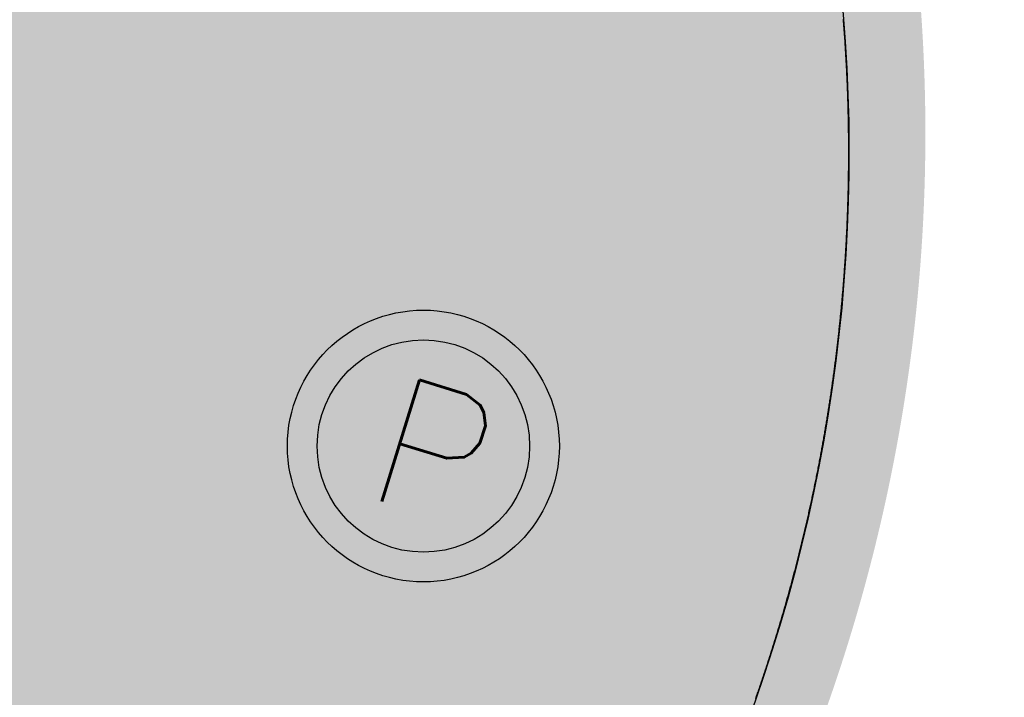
# Model space of a CAD drawing. Header units: feet. Extents: x 1609737 to 1611449, y 574802 to 575794.
# Tile 66 of 256: x 1610307 to 1610314, y 575059 to 575064. Entities that reach past the tile are written whole.
import ezdxf
from ezdxf.enums import TextEntityAlignment as Align

# ---------------------------------------------------------------- set-up
doc = ezdxf.new("R2010")
doc.units = ezdxf.units.FT
doc.header["$MEASUREMENT"] = 0
for name, color, linetype in [('C-GROUTED-BLDR-HTCH-SINGLE', 79, 'Continuous'), ('C-SHRUB-WELL', 4, 'Continuous'), ('C-THICKENED EDGE', 3, 'Continuous'), ('C-VOID FILLED RIPRAP', 23, 'Continuous')]:
    doc.layers.add(name, color=color, linetype=linetype)
doc.styles.add('SHR', font='SIMPLEX', dxfattribs={"height": 0.75})

# ---------------------------------------------------------------- blocks, each defined once
blk = doc.blocks.new('_SHRUBWELL')
at = {"layer": 'C-SHRUB-WELL', "linetype": 'ByBlock', "lineweight": -2}
for radius in [0.08, 0.0625]:
    blk.add_circle((0, 0), radius, dxfattribs=at)
at = {"layer": 'C-SHRUB-WELL', "linetype": 'ByBlock', "lineweight": -2, "style": 'SHR'}
blk.add_text('P', height=0.075, rotation=342.79, dxfattribs=at).set_placement((-0.00452, -0.03891), align=Align.CENTER)

msp = doc.modelspace()

# ---------------------------------------------------------------- hatches: boundary and pattern name
at = {"layer": 'C-GROUTED-BLDR-HTCH-SINGLE'}
h = msp.add_hatch(color=256, dxfattribs=at)
h.dxf.hatch_style = 1
edge = h.paths.add_edge_path()
edge.add_arc((1610316.3814, 575074.709), 23.3705, 93.16217, 111.87257, ccw=False)
edge.add_arc((1610315.8324, 574913.6122), 184.4332, 85.398458, 90.229946, ccw=False)
edge.add_line((1610330.6287, 575097.4509), (1610331.5894, 575096.0058))
edge.add_arc((1610329.7345, 575094.8189), 2.2022, -34.10862, 32.61328, ccw=False)
edge.add_line((1610331.5578, 575093.584), (1610330.1309, 575093.3956))
edge.add_line((1610330.1309, 575093.3956), (1610327.5381, 575093.014))
edge.add_arc((1610353.7699, 574938.1355), 157.0842, 99.612971, 104.328727)
edge.add_arc((1610318.7037, 575074.2706), 16.5082, 103.34301, 123.17282)
edge.add_arc((1610297.0592, 575085.9405), 12.7934, -15.56353, 9.66496, ccw=False)
edge.add_arc((1610325.6837, 575077.968), 16.9206, 164.43647, 210.98822)
edge.add_arc((1610300.7544, 575062.996), 12.1591, -28.82579, 30.98822, ccw=False)
edge.add_arc((1610321.0855, 575051.8069), 11.0476, 151.17421, 207.30191)
edge.add_arc((1610298.4407, 575146.1925), 100.2768, 257.714875, 277.349752, ccw=False)
edge.add_line((1610277.1041, 575048.212), (1610285.3438, 575074.6301))
edge.add_arc((1610291.4397, 575075.2288), 6.1253, 141.71027, 185.60972, ccw=False)
edge.add_arc((1610278.4798, 575084.8157), 10, 324.60989, 343.2136)
edge.add_arc((1610289.6336, 575117.3052), 35.4128, 265.11573, 267.44302, ccw=False)
edge.add_arc((1610297.939, 575146.598), 65.5618, 224.5965, 260.056899, ccw=False)
edge.add_arc((1610198.4705, 575061.0642), 65.9285, 36.810356, 38.749706)
edge.add_line((1610249.8874, 575102.3301), (1610248.7887, 575103.6563))
edge.add_arc((1610246.1095, 575101.7983), 3.2604, 34.74072, 103.09196)
edge.add_arc((1610245.1087, 575108.5884), 3.6239, 203.57185, 274.15089, ccw=False)
edge.add_line((1610241.7871, 575107.1392), (1610242.0126, 575108.1134))
edge.add_line((1610242.0126, 575108.1134), (1610236.1591, 575109.4599))
edge.add_line((1610236.1591, 575109.4599), (1610236.1708, 575109.4671))
edge.add_line((1610236.1708, 575109.4671), (1610236.1728, 575109.464))
edge.add_line((1610236.1728, 575109.464), (1610235.5386, 575110.4593))
edge.add_line((1610235.5386, 575110.4593), (1610233.5214, 575113.6881))
edge.add_line((1610233.5214, 575113.6881), (1610231.5063, 575116.9182))
edge.add_line((1610231.5063, 575116.9182), (1610230.8837, 575117.9163))
edge.add_line((1610230.8837, 575117.9163), (1610232.2513, 575123.6822))
edge.add_arc((1610232.1039, 575125.3243), 1.6487, 275.13185, 345.53699)
edge.add_arc((1610236.2681, 575123.8182), 2.7912, 109.57434, 156.9172, ccw=False)
edge.add_arc((1610233.4728, 575131.5478), 5.4284, 290.03945, 317.02433)
edge.add_arc((1610239.4274, 575126.6199), 2.3321, 98.17647, 148.24196, ccw=False)
edge.add_arc((1610239.0161, 575131.25), 2.323, 271.96345, 331.69531)
edge.add_line((1610241.0614, 575130.1485), (1610248.5367, 575117.1141))
edge.add_line((1610248.5367, 575117.1141), (1610257.0167, 575107.3576))
edge.add_line((1610257.0167, 575107.3576), (1610269.3897, 575099.2755))
edge.add_line((1610269.3897, 575099.2755), (1610276.1435, 575095.9705))
edge.add_line((1610276.1435, 575095.9705), (1610287.8335, 575093.0855))
edge.add_arc((1610292.9468, 575123.8193), 31.1562, 260.55387, 293.52221)
edge.add_arc((1610294.0894, 575089.2386), 12.7934, 28.0366, 28.03695, ccw=False)
edge.add_line((1610305.3815, 575095.2519), (1610307.6749, 575096.3971))

# ---------------------------------------------------------------- linework, layer by layer
msp.add_lwpolyline([(1610287.8335, 575093.0855, 0.144852), (1610305.3814, 575095.252, -0.000002), (1610305.3815, 575095.2519), (1610307.6749, 575096.3971, -0.081821), (1610315.0922, 575098.0439, -0.021084), (1610330.6287, 575097.4509), (1610331.5894, 575096.0058, -0.299643), (1610331.5578, 575093.584), (1610330.1309, 575093.3956), (1610327.5381, 575093.014, 0.020579), (1610314.8939, 575090.3332, 0.08674), (1610309.671, 575088.0883, -0.110527), (1610309.3835, 575082.508, 0.205961), (1610311.1781, 575069.2563, -0.26708), (1610311.4069, 575057.1335, 0.24992), (1610311.2686, 575046.7396, -0.085884), (1610277.1041, 575048.212)], format="xyb", dxfattribs=at)
at = {"layer": 'C-THICKENED EDGE', "const_width": 1, "flags": 128}
msp.add_lwpolyline([(1610312.0477, 575058.4781), (1610312.0516, 575058.4875), (1610312.0554, 575058.4968), (1610312.0593, 575058.5062), (1610312.0631, 575058.5156), (1610312.067, 575058.5249), (1610312.0708, 575058.5343), (1610312.0747, 575058.5437), (1610312.0785, 575058.5531), (1610312.0823, 575058.5625), (1610312.0861, 575058.5719), (1610312.0899, 575058.5813), (1610312.0937, 575058.5907), (1610312.0975, 575058.6001), (1610312.1013, 575058.6095), (1610312.1051, 575058.6189), (1610312.1088, 575058.6284), (1610312.1126, 575058.6378), (1610312.1163, 575058.6472), (1610312.1201, 575058.6567), (1610312.1238, 575058.6661), (1610312.1276, 575058.6756), (1610312.1313, 575058.685), (1610312.135, 575058.6945), (1610312.1387, 575058.7039), (1610312.1424, 575058.7134), (1610312.1461, 575058.7229), (1610312.1498, 575058.7324), (1610312.1535, 575058.7418), (1610312.1571, 575058.7513), (1610312.1608, 575058.7608), (1610312.1645, 575058.7703), (1610312.1681, 575058.7798), (1610312.1718, 575058.7893), (1610312.1754, 575058.7988), (1610312.179, 575058.8084), (1610312.1827, 575058.8179), (1610312.1863, 575058.8274), (1610312.1899, 575058.8369), (1610312.1935, 575058.8465), (1610312.1971, 575058.856), (1610312.2007, 575058.8655), (1610312.2042, 575058.8751), (1610312.2078, 575058.8846), (1610312.2114, 575058.8942), (1610312.2149, 575058.9038), (1610312.2185, 575058.9133), (1610312.222, 575058.9229), (1610312.2255, 575058.9325), (1610312.2291, 575058.942), (1610312.2326, 575058.9516), (1610312.2361, 575058.9612), (1610312.2396, 575058.9708), (1610312.2431, 575058.9804), (1610312.2466, 575058.99), (1610312.2501, 575058.9996), (1610312.2535, 575059.0092), (1610312.257, 575059.0188), (1610312.2604, 575059.0284), (1610312.2639, 575059.0381), (1610312.2673, 575059.0477), (1610312.2708, 575059.0573), (1610312.2742, 575059.067), (1610312.2776, 575059.0766), (1610312.281, 575059.0862), (1610312.2844, 575059.0959), (1610312.2878, 575059.1055), (1610312.2912, 575059.1152), (1610312.2946, 575059.1249), (1610312.298, 575059.1345), (1610312.3013, 575059.1442), (1610312.3047, 575059.1539), (1610312.3081, 575059.1636), (1610312.3114, 575059.1732), (1610312.3147, 575059.1829), (1610312.3181, 575059.1926), (1610312.3214, 575059.2023), (1610312.3247, 575059.212), (1610312.328, 575059.2217), (1610312.3313, 575059.2314), (1610312.3346, 575059.2411), (1610312.3379, 575059.2509), (1610312.3411, 575059.2606), (1610312.3444, 575059.2703), (1610312.3477, 575059.28), (1610312.3509, 575059.2898), (1610312.3542, 575059.2995), (1610312.3574, 575059.3092), (1610312.3606, 575059.319), (1610312.3638, 575059.3287), (1610312.3671, 575059.3385), (1610312.3703, 575059.3482), (1610312.3735, 575059.358), (1610312.3766, 575059.3678), (1610312.3798, 575059.3775), (1610312.383, 575059.3873), (1610312.3862, 575059.3971), (1610312.3893, 575059.4069), (1610312.3925, 575059.4167), (1610312.3956, 575059.4265), (1610312.3987, 575059.4363), (1610312.4019, 575059.4461), (1610312.405, 575059.4559), (1610312.4081, 575059.4657), (1610312.4112, 575059.4755), (1610312.4143, 575059.4853), (1610312.4174, 575059.4951), (1610312.4205, 575059.5049), (1610312.4235, 575059.5148), (1610312.4266, 575059.5246), (1610312.4297, 575059.5344), (1610312.4327, 575059.5443), (1610312.4357, 575059.5541), (1610312.4388, 575059.564), (1610312.4418, 575059.5738), (1610312.4448, 575059.5837), (1610312.4478, 575059.5935), (1610312.4508, 575059.6034), (1610312.4538, 575059.6132), (1610312.4568, 575059.6231), (1610312.4598, 575059.633), (1610312.4627, 575059.6429), (1610312.4657, 575059.6527), (1610312.4687, 575059.6626), (1610312.4716, 575059.6725), (1610312.4745, 575059.6824), (1610312.4775, 575059.6923), (1610312.4804, 575059.7022), (1610312.4833, 575059.7121), (1610312.4862, 575059.722), (1610312.4891, 575059.7319), (1610312.492, 575059.7418), (1610312.4949, 575059.7518), (1610312.4977, 575059.7617), (1610312.5006, 575059.7716), (1610312.5034, 575059.7815), (1610312.5063, 575059.7915), (1610312.5091, 575059.8014), (1610312.512, 575059.8114), (1610312.5148, 575059.8213), (1610312.5176, 575059.8313), (1610312.5204, 575059.8412), (1610312.5232, 575059.8512), (1610312.526, 575059.8611), (1610312.5288, 575059.8711), (1610312.5316, 575059.881), (1610312.5343, 575059.891), (1610312.5371, 575059.901), (1610312.5398, 575059.911), (1610312.5426, 575059.9209), (1610312.5453, 575059.9309), (1610312.548, 575059.9409), (1610312.5507, 575059.9509), (1610312.5535, 575059.9609), (1610312.5562, 575059.9709), (1610312.5588, 575059.9809), (1610312.5615, 575059.9909), (1610312.5642, 575060.0009), (1610312.5669, 575060.0109), (1610312.5695, 575060.021), (1610312.5722, 575060.031), (1610312.5748, 575060.041), (1610312.5775, 575060.051), (1610312.5801, 575060.0611), (1610312.5827, 575060.0711), (1610312.5853, 575060.0811), (1610312.5879, 575060.0912), (1610312.5905, 575060.1012), (1610312.5931, 575060.1113), (1610312.5957, 575060.1213), (1610312.5983, 575060.1314), (1610312.6008, 575060.1414), (1610312.6034, 575060.1515), (1610312.6059, 575060.1615), (1610312.6084, 575060.1716), (1610312.611, 575060.1817), (1610312.6135, 575060.1917), (1610312.616, 575060.2018), (1610312.6185, 575060.2119), (1610312.621, 575060.222), (1610312.6235, 575060.2321), (1610312.626, 575060.2422), (1610312.6284, 575060.2523), (1610312.6309, 575060.2624), (1610312.6333, 575060.2725), (1610312.6358, 575060.2826), (1610312.6382, 575060.2927), (1610312.6407, 575060.3028), (1610312.6431, 575060.3129), (1610312.6455, 575060.323), (1610312.6479, 575060.3331), (1610312.6503, 575060.3432), (1610312.6527, 575060.3534), (1610312.655, 575060.3635), (1610312.6574, 575060.3736), (1610312.6598, 575060.3838), (1610312.6621, 575060.3939), (1610312.6645, 575060.404), (1610312.6668, 575060.4142), (1610312.6691, 575060.4243), (1610312.6714, 575060.4345), (1610312.6738, 575060.4446), (1610312.6761, 575060.4548), (1610312.6784, 575060.4649), (1610312.6806, 575060.4751), (1610312.6829, 575060.4853), (1610312.6852, 575060.4954), (1610312.6874, 575060.5056), (1610312.6897, 575060.5158), (1610312.6919, 575060.526), (1610312.6942, 575060.5361), (1610312.6964, 575060.5463), (1610312.6986, 575060.5565), (1610312.7008, 575060.5667), (1610312.703, 575060.5769), (1610312.7052, 575060.5871), (1610312.7074, 575060.5973), (1610312.7096, 575060.6075), (1610312.7117, 575060.6177), (1610312.7139, 575060.6279), (1610312.716, 575060.6381), (1610312.7182, 575060.6483), (1610312.7203, 575060.6585), (1610312.7224, 575060.6687), (1610312.7245, 575060.679), (1610312.7266, 575060.6892), (1610312.7287, 575060.6994), (1610312.7308, 575060.7096), (1610312.7329, 575060.7199), (1610312.735, 575060.7301), (1610312.737, 575060.7403), (1610312.7391, 575060.7506), (1610312.7411, 575060.7608), (1610312.7432, 575060.7711), (1610312.7452, 575060.7813), (1610312.7472, 575060.7915), (1610312.7492, 575060.8018), (1610312.7512, 575060.8121), (1610312.7532, 575060.8223), (1610312.7552, 575060.8326), (1610312.7572, 575060.8428), (1610312.7592, 575060.8531), (1610312.7611, 575060.8634), (1610312.7631, 575060.8736), (1610312.765, 575060.8839), (1610312.7669, 575060.8942), (1610312.7689, 575060.9045), (1610312.7708, 575060.9148), (1610312.7727, 575060.925), (1610312.7746, 575060.9353), (1610312.7765, 575060.9456), (1610312.7784, 575060.9559), (1610312.7802, 575060.9662), (1610312.7821, 575060.9765), (1610312.7839, 575060.9868), (1610312.7858, 575060.9971), (1610312.7876, 575061.0074), (1610312.7895, 575061.0177), (1610312.7913, 575061.028), (1610312.7931, 575061.0383), (1610312.7949, 575061.0486), (1610312.7967, 575061.059), (1610312.7985, 575061.0693), (1610312.8002, 575061.0796), (1610312.802, 575061.0899), (1610312.8038, 575061.1002), (1610312.8055, 575061.1106), (1610312.8073, 575061.1209), (1610312.809, 575061.1312), (1610312.8107, 575061.1416), (1610312.8124, 575061.1519), (1610312.8141, 575061.1622), (1610312.8158, 575061.1726), (1610312.8175, 575061.1829), (1610312.8192, 575061.1933), (1610312.8209, 575061.2036), (1610312.8225, 575061.214), (1610312.8242, 575061.2243), (1610312.8258, 575061.2347), (1610312.8275, 575061.245), (1610312.8291, 575061.2554), (1610312.8307, 575061.2658), (1610312.8323, 575061.2761), (1610312.8339, 575061.2865), (1610312.8355, 575061.2969), (1610312.8371, 575061.3072), (1610312.8387, 575061.3176), (1610312.8402, 575061.328), (1610312.8418, 575061.3383), (1610312.8433, 575061.3487), (1610312.8449, 575061.3591), (1610312.8464, 575061.3695), (1610312.8479, 575061.3799), (1610312.8494, 575061.3903), (1610312.8509, 575061.4006), (1610312.8524, 575061.411), (1610312.8539, 575061.4214), (1610312.8554, 575061.4318), (1610312.8569, 575061.4422), (1610312.8583, 575061.4526), (1610312.8598, 575061.463), (1610312.8612, 575061.4734), (1610312.8627, 575061.4838), (1610312.8641, 575061.4942), (1610312.8655, 575061.5046), (1610312.8669, 575061.5151), (1610312.8683, 575061.5255), (1610312.8697, 575061.5359), (1610312.8711, 575061.5463), (1610312.8724, 575061.5567), (1610312.8738, 575061.5671), (1610312.8751, 575061.5776), (1610312.8765, 575061.588), (1610312.8778, 575061.5984), (1610312.8791, 575061.6088), (1610312.8805, 575061.6193), (1610312.8818, 575061.6297), (1610312.8831, 575061.6401), (1610312.8844, 575061.6506), (1610312.8856, 575061.661), (1610312.8869, 575061.6714), (1610312.8882, 575061.6819), (1610312.8894, 575061.6923), (1610312.8907, 575061.7028), (1610312.8919, 575061.7132), (1610312.8931, 575061.7236), (1610312.8944, 575061.7341), (1610312.8956, 575061.7445), (1610312.8968, 575061.755), (1610312.898, 575061.7654), (1610312.8991, 575061.7759), (1610312.9003, 575061.7864), (1610312.9015, 575061.7968), (1610312.9026, 575061.8073), (1610312.9038, 575061.8177), (1610312.9049, 575061.8282), (1610312.906, 575061.8387), (1610312.9072, 575061.8491), (1610312.9083, 575061.8596), (1610312.9094, 575061.8701), (1610312.9105, 575061.8805), (1610312.9115, 575061.891), (1610312.9126, 575061.9015), (1610312.9137, 575061.912), (1610312.9147, 575061.9224), (1610312.9158, 575061.9329), (1610312.9168, 575061.9434), (1610312.9179, 575061.9539), (1610312.9189, 575061.9643), (1610312.9199, 575061.9748), (1610312.9209, 575061.9853), (1610312.9219, 575061.9958), (1610312.9229, 575062.0063), (1610312.9238, 575062.0168), (1610312.9248, 575062.0273), (1610312.9258, 575062.0378), (1610312.9267, 575062.0482), (1610312.9276, 575062.0587), (1610312.9286, 575062.0692), (1610312.9295, 575062.0797), (1610312.9304, 575062.0902), (1610312.9313, 575062.1007), (1610312.9322, 575062.1112), (1610312.9331, 575062.1217), (1610312.934, 575062.1322), (1610312.9348, 575062.1427), (1610312.9357, 575062.1532), (1610312.9365, 575062.1638), (1610312.9374, 575062.1743), (1610312.9382, 575062.1848), (1610312.939, 575062.1953), (1610312.9398, 575062.2058), (1610312.9406, 575062.2163), (1610312.9414, 575062.2268), (1610312.9422, 575062.2373), (1610312.943, 575062.2478), (1610312.9438, 575062.2584), (1610312.9445, 575062.2689), (1610312.9453, 575062.2794), (1610312.946, 575062.2899), (1610312.9467, 575062.3004), (1610312.9475, 575062.311), (1610312.9482, 575062.3215), (1610312.9489, 575062.332), (1610312.9496, 575062.3425), (1610312.9502, 575062.3531), (1610312.9509, 575062.3636), (1610312.9516, 575062.3741), (1610312.9522, 575062.3846), (1610312.9529, 575062.3952), (1610312.9535, 575062.4057), (1610312.9542, 575062.4162), (1610312.9548, 575062.4268), (1610312.9554, 575062.4373), (1610312.956, 575062.4478), (1610312.9566, 575062.4584), (1610312.9572, 575062.4689), (1610312.9577, 575062.4794), (1610312.9583, 575062.49), (1610312.9589, 575062.5005), (1610312.9594, 575062.5111), (1610312.96, 575062.5216), (1610312.9605, 575062.5321), (1610312.961, 575062.5427), (1610312.9615, 575062.5532), (1610312.962, 575062.5638), (1610312.9625, 575062.5743), (1610312.963, 575062.5849), (1610312.9635, 575062.5954), (1610312.9639, 575062.6059), (1610312.9644, 575062.6165), (1610312.9648, 575062.627), (1610312.9653, 575062.6376), (1610312.9657, 575062.6481), (1610312.9661, 575062.6587), (1610312.9665, 575062.6692), (1610312.9669, 575062.6798), (1610312.9673, 575062.6903), (1610312.9677, 575062.7009), (1610312.9681, 575062.7114), (1610312.9685, 575062.722), (1610312.9688, 575062.7325), (1610312.9692, 575062.7431), (1610312.9695, 575062.7537), (1610312.9698, 575062.7642), (1610312.9701, 575062.7748), (1610312.9704, 575062.7853), (1610312.9707, 575062.7959), (1610312.971, 575062.8064), (1610312.9713, 575062.817), (1610312.9716, 575062.8275), (1610312.9719, 575062.8381), (1610312.9721, 575062.8487), (1610312.9724, 575062.8592), (1610312.9726, 575062.8698), (1610312.9728, 575062.8803), (1610312.973, 575062.8909), (1610312.9732, 575062.9015), (1610312.9734, 575062.912), (1610312.9736, 575062.9226), (1610312.9738, 575062.9331), (1610312.974, 575062.9437), (1610312.9742, 575062.9543), (1610312.9743, 575062.9648), (1610312.9745, 575062.9754), (1610312.9746, 575062.986), (1610312.9747, 575062.9965), (1610312.9748, 575063.0071), (1610312.9749, 575063.0177), (1610312.975, 575063.0282), (1610312.9751, 575063.0388), (1610312.9752, 575063.0493), (1610312.9753, 575063.0599), (1610312.9753, 575063.0705), (1610312.9754, 575063.081), (1610312.9754, 575063.0916), (1610312.9755, 575063.1022), (1610312.9755, 575063.1127), (1610312.9755, 575063.1233), (1610312.9755, 575063.1339), (1610312.9755, 575063.1444), (1610312.9755, 575063.155), (1610312.9755, 575063.1656), (1610312.9755, 575063.1761), (1610312.9754, 575063.1867), (1610312.9754, 575063.1973), (1610312.9753, 575063.2078), (1610312.9753, 575063.2184), (1610312.9752, 575063.229), (1610312.9751, 575063.2395), (1610312.975, 575063.2501), (1610312.9749, 575063.2607), (1610312.9748, 575063.2712), (1610312.9747, 575063.2818), (1610312.9745, 575063.2924), (1610312.9744, 575063.3029), (1610312.9742, 575063.3135), (1610312.9741, 575063.3241), (1610312.9739, 575063.3346), (1610312.9737, 575063.3452), (1610312.9736, 575063.3557), (1610312.9734, 575063.3663), (1610312.9732, 575063.3769), (1610312.9729, 575063.3874), (1610312.9727, 575063.398), (1610312.9725, 575063.4086), (1610312.9722, 575063.4191), (1610312.972, 575063.4297), (1610312.9717, 575063.4403), (1610312.9715, 575063.4508), (1610312.9712, 575063.4614), (1610312.9709, 575063.472), (1610312.9706, 575063.4825), (1610312.9703, 575063.4931), (1610312.97, 575063.5036), (1610312.9697, 575063.5142), (1610312.9693, 575063.5248), (1610312.969, 575063.5353), (1610312.9686, 575063.5459), (1610312.9683, 575063.5564), (1610312.9679, 575063.567), (1610312.9675, 575063.5776), (1610312.9671, 575063.5881), (1610312.9667, 575063.5987), (1610312.9663, 575063.6092), (1610312.9659, 575063.6198), (1610312.9655, 575063.6303), (1610312.9651, 575063.6409), (1610312.9646, 575063.6515), (1610312.9642, 575063.662), (1610312.9637, 575063.6726), (1610312.9632, 575063.6831), (1610312.9628, 575063.6937), (1610312.9623, 575063.7042), (1610312.9618, 575063.7148), (1610312.9613, 575063.7253), (1610312.9608, 575063.7359), (1610312.9602, 575063.7464), (1610312.9597, 575063.757), (1610312.9592, 575063.7675), (1610312.9586, 575063.7781), (1610312.958, 575063.7886), (1610312.9575, 575063.7992), (1610312.9569, 575063.8097), (1610312.9563, 575063.8203), (1610312.9557, 575063.8308), (1610312.9551, 575063.8414), (1610312.9545, 575063.8519), (1610312.9538, 575063.8625), (1610312.9532, 575063.873), (1610312.9526, 575063.8835), (1610312.9519, 575063.8941), (1610312.9513, 575063.9046), (1610312.9506, 575063.9152), (1610312.9499, 575063.9257), (1610312.9492, 575063.9362), (1610312.9485, 575063.9468), (1610312.9478, 575063.9573), (1610312.9471, 575063.9679), (1610312.9464, 575063.9784), (1610312.9456, 575063.9889), (1610312.9449, 575063.9995), (1610312.9441, 575064.01), (1610312.9434, 575064.0205), (1610312.9426, 575064.0311), (1610312.9418, 575064.0416), (1610312.941, 575064.0521), (1610312.9402, 575064.0626), (1610312.9394, 575064.0732), (1610312.9386, 575064.0837), (1610312.9378, 575064.0942), (1610312.9369, 575064.1047), (1610312.9361, 575064.1153), (1610312.9352, 575064.1258), (1610312.9344, 575064.1363), (1610312.9335, 575064.1468), (1610312.9326, 575064.1573), (1610312.9317, 575064.1679), (1610312.9308, 575064.1784), (1610312.9299, 575064.1889), (1610312.929, 575064.1994), (1610312.9281, 575064.2099), (1610312.9271, 575064.2204), (1610312.9262, 575064.2309), (1610312.9252, 575064.2415), (1610312.9243, 575064.252), (1610312.9233, 575064.2625), (1610312.9223, 575064.273), (1610312.9213, 575064.2835), (1610312.9203, 575064.294), (1610312.9193, 575064.3045), (1610312.9183, 575064.315), (1610312.9173, 575064.3255), (1610312.9162, 575064.336), (1610312.9152, 575064.3465), (1610312.9141, 575064.357), (1610312.9131, 575064.3675), (1610312.912, 575064.378), (1610312.9109, 575064.3885), (1610312.9098, 575064.399), (1610312.9087, 575064.4094), (1610312.9076, 575064.4199), (1610312.9065, 575064.4304), (1610312.9054, 575064.4409), (1610312.9042, 575064.4514), (1610312.9031, 575064.4619), (1610312.9019, 575064.4724), (1610312.9008, 575064.4828)], dxfattribs=at)
at = {"layer": 'C-VOID FILLED RIPRAP', "linetype": 'Continuous'}
msp.add_lwpolyline([(1610312.2278, 575058.9773), (1610312.2311, 575058.987), (1610312.2345, 575058.9966), (1610312.2379, 575059.0063), (1610312.2412, 575059.016), (1610312.2446, 575059.0257), (1610312.2479, 575059.0353), (1610312.2513, 575059.045), (1610312.2546, 575059.0547), (1610312.2579, 575059.0644), (1610312.2612, 575059.0741), (1610312.2645, 575059.0838), (1610312.2678, 575059.0935), (1610312.2711, 575059.1032), (1610312.2744, 575059.113), (1610312.2777, 575059.1227), (1610312.2809, 575059.1324), (1610312.2842, 575059.1421), (1610312.2874, 575059.1519), (1610312.2907, 575059.1616), (1610312.2939, 575059.1713), (1610312.2972, 575059.1811), (1610312.3004, 575059.1908), (1610312.3036, 575059.2006), (1610312.3068, 575059.2104), (1610312.31, 575059.2201), (1610312.3132, 575059.2299), (1610312.3164, 575059.2397), (1610312.3195, 575059.2494), (1610312.3227, 575059.2592), (1610312.3258, 575059.269), (1610312.329, 575059.2788), (1610312.3321, 575059.2886), (1610312.3353, 575059.2984), (1610312.3384, 575059.3082), (1610312.3415, 575059.318), (1610312.3446, 575059.3278), (1610312.3477, 575059.3376), (1610312.3508, 575059.3474), (1610312.3539, 575059.3572), (1610312.357, 575059.367), (1610312.3601, 575059.3769), (1610312.3631, 575059.3867), (1610312.3662, 575059.3965), (1610312.3692, 575059.4064), (1610312.3723, 575059.4162), (1610312.3753, 575059.4261), (1610312.3783, 575059.4359), (1610312.3813, 575059.4458), (1610312.3843, 575059.4556), (1610312.3873, 575059.4655), (1610312.3903, 575059.4754), (1610312.3933, 575059.4852), (1610312.3963, 575059.4951), (1610312.3993, 575059.505), (1610312.4022, 575059.5149), (1610312.4052, 575059.5247), (1610312.4081, 575059.5346), (1610312.4111, 575059.5445), (1610312.414, 575059.5544), (1610312.4169, 575059.5643), (1610312.4198, 575059.5742), (1610312.4227, 575059.5841), (1610312.4256, 575059.594), (1610312.4285, 575059.604), (1610312.4314, 575059.6139), (1610312.4343, 575059.6238), (1610312.4371, 575059.6337), (1610312.44, 575059.6437), (1610312.4428, 575059.6536), (1610312.4457, 575059.6635), (1610312.4485, 575059.6735), (1610312.4513, 575059.6834), (1610312.4541, 575059.6934), (1610312.4569, 575059.7033), (1610312.4597, 575059.7133), (1610312.4625, 575059.7232), (1610312.4653, 575059.7332), (1610312.4681, 575059.7432), (1610312.4708, 575059.7531), (1610312.4736, 575059.7631), (1610312.4764, 575059.7731), (1610312.4791, 575059.7831), (1610312.4818, 575059.793), (1610312.4846, 575059.803), (1610312.4873, 575059.813), (1610312.49, 575059.823), (1610312.4927, 575059.833), (1610312.4954, 575059.843), (1610312.4981, 575059.853), (1610312.5007, 575059.863), (1610312.5034, 575059.873), (1610312.5061, 575059.8831), (1610312.5087, 575059.8931), (1610312.5114, 575059.9031), (1610312.514, 575059.9131), (1610312.5166, 575059.9232), (1610312.5192, 575059.9332), (1610312.5219, 575059.9432), (1610312.5245, 575059.9533), (1610312.527, 575059.9633), (1610312.5296, 575059.9734), (1610312.5322, 575059.9834), (1610312.5348, 575059.9935), (1610312.5373, 575060.0035), (1610312.5399, 575060.0136), (1610312.5424, 575060.0236), (1610312.545, 575060.0337), (1610312.5475, 575060.0438), (1610312.55, 575060.0539), (1610312.5525, 575060.0639), (1610312.555, 575060.074), (1610312.5575, 575060.0841), (1610312.56, 575060.0942), (1610312.5625, 575060.1043), (1610312.565, 575060.1144), (1610312.5674, 575060.1245), (1610312.5699, 575060.1346), (1610312.5723, 575060.1447), (1610312.5748, 575060.1548), (1610312.5772, 575060.1649), (1610312.5796, 575060.175), (1610312.582, 575060.1851), (1610312.5844, 575060.1952), (1610312.5868, 575060.2053), (1610312.5892, 575060.2155), (1610312.5916, 575060.2256), (1610312.5939, 575060.2357), (1610312.5963, 575060.2459), (1610312.5986, 575060.256), (1610312.601, 575060.2661), (1610312.6033, 575060.2763), (1610312.6057, 575060.2864), (1610312.608, 575060.2966), (1610312.6103, 575060.3067), (1610312.6126, 575060.3169), (1610312.6149, 575060.327), (1610312.6172, 575060.3372), (1610312.6194, 575060.3474), (1610312.6217, 575060.3575), (1610312.624, 575060.3677), (1610312.6262, 575060.3779), (1610312.6285, 575060.3881), (1610312.6307, 575060.3982), (1610312.6329, 575060.4084), (1610312.6351, 575060.4186), (1610312.6373, 575060.4288), (1610312.6395, 575060.439), (1610312.6417, 575060.4492), (1610312.6439, 575060.4594), (1610312.6461, 575060.4696), (1610312.6482, 575060.4798), (1610312.6504, 575060.49), (1610312.6526, 575060.5002), (1610312.6547, 575060.5104), (1610312.6568, 575060.5206), (1610312.6589, 575060.5308), (1610312.6611, 575060.5411), (1610312.6632, 575060.5513), (1610312.6653, 575060.5615), (1610312.6673, 575060.5717), (1610312.6694, 575060.582), (1610312.6715, 575060.5922), (1610312.6736, 575060.6024), (1610312.6756, 575060.6127), (1610312.6777, 575060.6229), (1610312.6797, 575060.6332), (1610312.6817, 575060.6434), (1610312.6837, 575060.6537), (1610312.6858, 575060.6639), (1610312.6878, 575060.6742), (1610312.6898, 575060.6844), (1610312.6917, 575060.6947), (1610312.6937, 575060.7049), (1610312.6957, 575060.7152), (1610312.6976, 575060.7255), (1610312.6996, 575060.7358), (1610312.7015, 575060.746), (1610312.7035, 575060.7563), (1610312.7054, 575060.7666), (1610312.7073, 575060.7769), (1610312.7092, 575060.7871), (1610312.7111, 575060.7974), (1610312.713, 575060.8077), (1610312.7149, 575060.818), (1610312.7168, 575060.8283), (1610312.7186, 575060.8386), (1610312.7205, 575060.8489), (1610312.7223, 575060.8592), (1610312.7242, 575060.8695), (1610312.726, 575060.8798), (1610312.7278, 575060.8901), (1610312.7296, 575060.9004), (1610312.7314, 575060.9107), (1610312.7332, 575060.9211), (1610312.735, 575060.9314), (1610312.7368, 575060.9417), (1610312.7385, 575060.952), (1610312.7403, 575060.9623), (1610312.742, 575060.9727), (1610312.7438, 575060.983), (1610312.7455, 575060.9933), (1610312.7472, 575061.0037), (1610312.749, 575061.014), (1610312.7507, 575061.0243), (1610312.7524, 575061.0347), (1610312.754, 575061.045), (1610312.7557, 575061.0554), (1610312.7574, 575061.0657), (1610312.7591, 575061.0761), (1610312.7607, 575061.0864), (1610312.7624, 575061.0968), (1610312.764, 575061.1071), (1610312.7656, 575061.1175), (1610312.7672, 575061.1279), (1610312.7689, 575061.1382), (1610312.7705, 575061.1486), (1610312.772, 575061.159), (1610312.7736, 575061.1693), (1610312.7752, 575061.1797), (1610312.7768, 575061.1901), (1610312.7783, 575061.2005), (1610312.7799, 575061.2108), (1610312.7814, 575061.2212), (1610312.7829, 575061.2316), (1610312.7845, 575061.242), (1610312.786, 575061.2524), (1610312.7875, 575061.2628), (1610312.789, 575061.2731), (1610312.7905, 575061.2835), (1610312.7919, 575061.2939), (1610312.7934, 575061.3043), (1610312.7949, 575061.3147), (1610312.7963, 575061.3251), (1610312.7977, 575061.3355), (1610312.7992, 575061.3459), (1610312.8006, 575061.3563), (1610312.802, 575061.3668), (1610312.8034, 575061.3772), (1610312.8048, 575061.3876), (1610312.8062, 575061.398), (1610312.8076, 575061.4084), (1610312.809, 575061.4188), (1610312.8103, 575061.4292), (1610312.8117, 575061.4397), (1610312.813, 575061.4501), (1610312.8143, 575061.4605), (1610312.8157, 575061.4709), (1610312.817, 575061.4814), (1610312.8183, 575061.4918), (1610312.8196, 575061.5022), (1610312.8209, 575061.5127), (1610312.8222, 575061.5231), (1610312.8234, 575061.5335), (1610312.8247, 575061.544), (1610312.826, 575061.5544), (1610312.8272, 575061.5649), (1610312.8284, 575061.5753), (1610312.8297, 575061.5858), (1610312.8309, 575061.5962), (1610312.8321, 575061.6067), (1610312.8333, 575061.6171), (1610312.8345, 575061.6276), (1610312.8357, 575061.638), (1610312.8368, 575061.6485), (1610312.838, 575061.6589), (1610312.8392, 575061.6694), (1610312.8403, 575061.6798), (1610312.8414, 575061.6903), (1610312.8426, 575061.7008), (1610312.8437, 575061.7112), (1610312.8448, 575061.7217), (1610312.8459, 575061.7322), (1610312.847, 575061.7426), (1610312.8481, 575061.7531), (1610312.8491, 575061.7636), (1610312.8502, 575061.7741), (1610312.8513, 575061.7845), (1610312.8523, 575061.795), (1610312.8533, 575061.8055), (1610312.8544, 575061.816), (1610312.8554, 575061.8265), (1610312.8564, 575061.8369), (1610312.8574, 575061.8474), (1610312.8584, 575061.8579), (1610312.8594, 575061.8684), (1610312.8604, 575061.8789), (1610312.8613, 575061.8894), (1610312.8623, 575061.8999), (1610312.8632, 575061.9104), (1610312.8642, 575061.9209), (1610312.8651, 575061.9313), (1610312.866, 575061.9418), (1610312.8669, 575061.9523), (1610312.8678, 575061.9628), (1610312.8687, 575061.9733), (1610312.8696, 575061.9838), (1610312.8705, 575061.9943), (1610312.8714, 575062.0048), (1610312.8722, 575062.0154), (1610312.8731, 575062.0259), (1610312.8739, 575062.0364), (1610312.8747, 575062.0469), (1610312.8755, 575062.0574), (1610312.8764, 575062.0679), (1610312.8772, 575062.0784), (1610312.878, 575062.0889), (1610312.8787, 575062.0994), (1610312.8795, 575062.11), (1610312.8803, 575062.1205), (1610312.881, 575062.131), (1610312.8818, 575062.1415), (1610312.8825, 575062.152), (1610312.8833, 575062.1625), (1610312.884, 575062.1731), (1610312.8847, 575062.1836), (1610312.8854, 575062.1941), (1610312.8861, 575062.2046), (1610312.8868, 575062.2152), (1610312.8874, 575062.2257), (1610312.8881, 575062.2362), (1610312.8888, 575062.2468), (1610312.8894, 575062.2573), (1610312.8901, 575062.2678), (1610312.8907, 575062.2783), (1610312.8913, 575062.2889), (1610312.8919, 575062.2994), (1610312.8925, 575062.3099), (1610312.8931, 575062.3205), (1610312.8937, 575062.331), (1610312.8943, 575062.3416), (1610312.8948, 575062.3521), (1610312.8954, 575062.3626), (1610312.8959, 575062.3732), (1610312.8965, 575062.3837), (1610312.897, 575062.3942), (1610312.8975, 575062.4048), (1610312.898, 575062.4153), (1610312.8985, 575062.4259), (1610312.899, 575062.4364), (1610312.8995, 575062.447), (1610312.9, 575062.4575), (1610312.9005, 575062.4681), (1610312.9009, 575062.4786), (1610312.9014, 575062.4891), (1610312.9018, 575062.4997), (1610312.9022, 575062.5102), (1610312.9027, 575062.5208), (1610312.9031, 575062.5313), (1610312.9035, 575062.5419), (1610312.9039, 575062.5524), (1610312.9042, 575062.563), (1610312.9046, 575062.5735), (1610312.905, 575062.5841), (1610312.9053, 575062.5947), (1610312.9057, 575062.6052), (1610312.906, 575062.6158), (1610312.9063, 575062.6263), (1610312.9067, 575062.6369), (1610312.907, 575062.6474), (1610312.9073, 575062.658), (1610312.9076, 575062.6685), (1610312.9078, 575062.6791), (1610312.9081, 575062.6897), (1610312.9084, 575062.7002), (1610312.9086, 575062.7108), (1610312.9089, 575062.7213), (1610312.9091, 575062.7319), (1610312.9093, 575062.7425), (1610312.9096, 575062.753), (1610312.9098, 575062.7636), (1610312.91, 575062.7741), (1610312.9102, 575062.7847), (1610312.9103, 575062.7953), (1610312.9105, 575062.8058), (1610312.9107, 575062.8164), (1610312.9108, 575062.8269), (1610312.911, 575062.8375), (1610312.9111, 575062.8481), (1610312.9112, 575062.8586), (1610312.9114, 575062.8692), (1610312.9115, 575062.8798), (1610312.9116, 575062.8903), (1610312.9117, 575062.9009), (1610312.9117, 575062.9115), (1610312.9118, 575062.922), (1610312.9119, 575062.9326), (1610312.9119, 575062.9431), (1610312.912, 575062.9537), (1610312.912, 575062.9643), (1610312.912, 575062.9748), (1610312.912, 575062.9854), (1610312.9121, 575062.996), (1610312.912, 575063.0065), (1610312.912, 575063.0171), (1610312.912, 575063.0277), (1610312.912, 575063.0382), (1610312.9119, 575063.0488), (1610312.9119, 575063.0594), (1610312.9118, 575063.0699), (1610312.9118, 575063.0805), (1610312.9117, 575063.0911), (1610312.9116, 575063.1016), (1610312.9115, 575063.1122), (1610312.9114, 575063.1228), (1610312.9113, 575063.1333), (1610312.9112, 575063.1439), (1610312.9111, 575063.1545), (1610312.9109, 575063.165), (1610312.9108, 575063.1756), (1610312.9106, 575063.1862), (1610312.9104, 575063.1967), (1610312.9103, 575063.2073), (1610312.9101, 575063.2179), (1610312.9099, 575063.2284), (1610312.9097, 575063.239), (1610312.9095, 575063.2496), (1610312.9092, 575063.2601), (1610312.909, 575063.2707), (1610312.9088, 575063.2812), (1610312.9085, 575063.2918), (1610312.9083, 575063.3024), (1610312.908, 575063.3129), (1610312.9077, 575063.3235), (1610312.9074, 575063.3341), (1610312.9071, 575063.3446), (1610312.9068, 575063.3552), (1610312.9065, 575063.3657), (1610312.9062, 575063.3763), (1610312.9059, 575063.3869), (1610312.9055, 575063.3974), (1610312.9052, 575063.408), (1610312.9048, 575063.4185), (1610312.9044, 575063.4291), (1610312.9041, 575063.4397), (1610312.9037, 575063.4502), (1610312.9033, 575063.4608), (1610312.9029, 575063.4713), (1610312.9025, 575063.4819), (1610312.902, 575063.4925), (1610312.9016, 575063.503), (1610312.9012, 575063.5136), (1610312.9007, 575063.5241), (1610312.9002, 575063.5347), (1610312.8998, 575063.5452), (1610312.8993, 575063.5558), (1610312.8988, 575063.5663), (1610312.8983, 575063.5769), (1610312.8978, 575063.5874), (1610312.8973, 575063.598), (1610312.8968, 575063.6085), (1610312.8962, 575063.6191), (1610312.8957, 575063.6296), (1610312.8951, 575063.6402), (1610312.8946, 575063.6507), (1610312.894, 575063.6613), (1610312.8934, 575063.6718), (1610312.8928, 575063.6824), (1610312.8922, 575063.6929), (1610312.8916, 575063.7035), (1610312.891, 575063.714), (1610312.8904, 575063.7246), (1610312.8897, 575063.7351), (1610312.8891, 575063.7457), (1610312.8884, 575063.7562), (1610312.8878, 575063.7667), (1610312.8871, 575063.7773), (1610312.8864, 575063.7878), (1610312.8857, 575063.7984), (1610312.885, 575063.8089), (1610312.8843, 575063.8194), (1610312.8836, 575063.83), (1610312.8829, 575063.8405), (1610312.8822, 575063.851), (1610312.8814, 575063.8616), (1610312.8807, 575063.8721), (1610312.8799, 575063.8826), (1610312.8791, 575063.8932), (1610312.8783, 575063.9037), (1610312.8775, 575063.9142), (1610312.8767, 575063.9247), (1610312.8759, 575063.9353), (1610312.8751, 575063.9458), (1610312.8743, 575063.9563), (1610312.8735, 575063.9668), (1610312.8726, 575063.9774)], dxfattribs=at)

# ---------------------------------------------------------------- block references
at = {"layer": 'C-SHRUB-WELL', "xscale": 12.50000000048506, "yscale": 12.50000000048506, "zscale": 1.041666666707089}
msp.add_blockref('_SHRUBWELL', (1610309.7833, 575060.836), dxfattribs=at)

doc.saveas('drawing.dxf')
